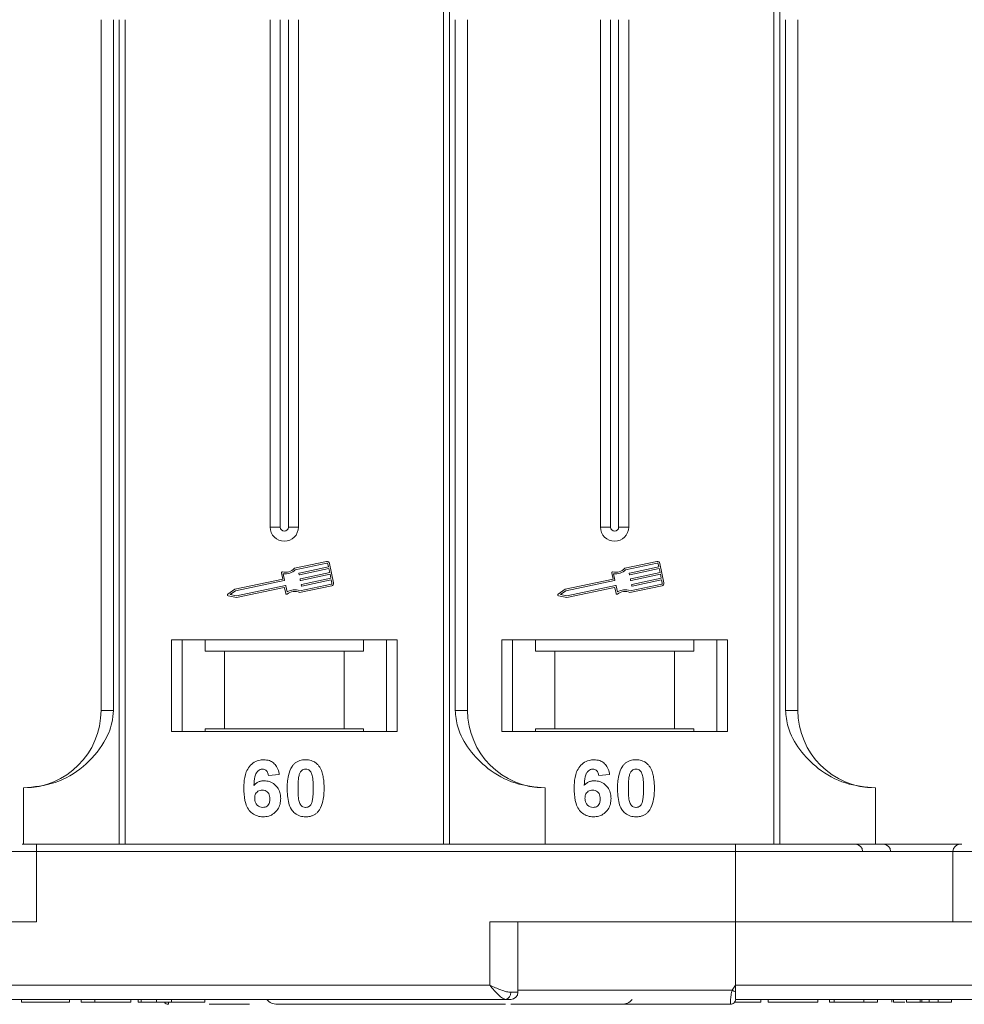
# Model space of a CAD drawing. Header units: millimetres. Extents: x 506 to 1981, y 649 to 1682.
# Tile 10 of 86: x 1162 to 1229, y 885 to 955. Entities that reach past the tile are written whole.
import ezdxf

# ---------------------------------------------------------------- set-up
doc = ezdxf.new("R2010")
doc.units = ezdxf.units.MM

msp = doc.modelspace()

# ---------------------------------------------------------------- linework, layer by layer
at = {"color": 7, "linetype": 'Continuous', "lineweight": 15}
for p, q in [((1191.95, 1013.119), (1191.95, 954.619)), ((1192.369, 954.619), (1192.369, 1013.119)), ((1215.38, 1013.119), (1215.38, 954.619)), ((1215.799, 954.619), (1215.799, 1013.119)), ((1167.662, 954.619), (1167.662, 905.619)), ((1168.547, 905.619), (1168.547, 954.619)), ((1168.955, 954.619), (1168.955, 896.119)), ((1169.374, 896.119), (1169.374, 954.619)), ((1179.662, 954.619), (1179.662, 918.619)), ((1180.377, 954.619), (1180.377, 918.619)), ((1180.947, 918.619), (1180.947, 954.619)), ((1181.662, 918.619), (1181.662, 954.619)), ((1191.95, 954.619), (1191.95, 896.119)), ((1192.369, 896.119), (1192.369, 954.619)), ((1192.777, 954.619), (1192.777, 905.619)), ((1193.662, 905.619), (1193.662, 954.619)), ((1203.091, 954.619), (1203.091, 918.619)), ((1203.806, 954.619), (1203.806, 918.619)), ((1204.376, 918.619), (1204.376, 954.619)), ((1205.091, 918.619), (1205.091, 954.619)), ((1215.38, 954.619), (1215.38, 896.119)), ((1215.799, 896.119), (1215.799, 954.619)), ((1216.206, 954.619), (1216.206, 905.619)), ((1217.091, 905.619), (1217.091, 954.619)), ((1180.377, 918.619), (1179.662, 918.619)), ((1181.662, 918.619), (1180.947, 918.619)), ((1203.806, 918.619), (1203.091, 918.619)), ((1205.091, 918.619), (1204.376, 918.619)), ((1183.658, 916.186), (1181.38, 915.704)), ((1183.683, 916.071), (1181.44, 915.597)), ((1181.718, 915.356), (1183.801, 915.796)), ((1183.801, 915.796), (1183.752, 916.025)), ((1184.158, 914.671), (1183.867, 916.05)), ((1207.088, 916.186), (1204.809, 915.704)), ((1207.112, 916.071), (1204.869, 915.597)), ((1205.148, 915.356), (1207.23, 915.796)), ((1207.23, 915.796), (1207.182, 916.025)), ((1207.588, 914.671), (1207.297, 916.05)), ((1180.458, 915.373), (1180.551, 914.929)), ((1180.591, 915.311), (1180.685, 914.867)), ((1181.708, 915.263), (1181.696, 915.321)), ((1183.825, 915.681), (1181.742, 915.241)), ((1181.803, 914.953), (1183.886, 915.393)), ((1183.91, 915.278), (1181.827, 914.838)), ((1183.886, 915.393), (1183.825, 915.681)), ((1183.971, 914.991), (1183.91, 915.278)), ((1203.887, 915.373), (1203.981, 914.929)), ((1204.02, 915.311), (1204.114, 914.867)), ((1205.137, 915.263), (1205.125, 915.321)), ((1207.255, 915.681), (1205.172, 915.241)), ((1205.233, 914.953), (1207.315, 915.393)), ((1207.34, 915.278), (1205.257, 914.838)), ((1207.315, 915.393), (1207.255, 915.681)), ((1207.4, 914.991), (1207.34, 915.278)), ((1180.551, 914.929), (1177.153, 914.211)), ((1180.662, 914.832), (1177.201, 914.101)), ((1177.273, 913.756), (1180.735, 914.488)), ((1177.274, 913.636), (1180.644, 914.348)), ((1180.77, 914.465), (1180.863, 914.021)), ((1181.744, 913.981), (1184.023, 914.462)), ((1181.756, 914.103), (1183.998, 914.577)), ((1181.793, 914.861), (1181.781, 914.919)), ((1181.878, 914.459), (1181.866, 914.516)), ((1181.888, 914.551), (1183.971, 914.991)), ((1183.995, 914.876), (1181.912, 914.436)), ((1184.044, 914.646), (1183.995, 914.876)), ((1203.981, 914.929), (1200.582, 914.211)), ((1204.091, 914.832), (1200.63, 914.101)), ((1200.703, 913.756), (1204.164, 914.488)), ((1200.704, 913.636), (1204.074, 914.348)), ((1204.199, 914.465), (1204.293, 914.021)), ((1205.173, 913.981), (1207.452, 914.462)), ((1205.185, 914.103), (1207.428, 914.577)), ((1205.222, 914.861), (1205.21, 914.919)), ((1205.307, 914.459), (1205.295, 914.516)), ((1205.318, 914.551), (1207.4, 914.991)), ((1207.424, 914.876), (1205.342, 914.436)), ((1207.473, 914.646), (1207.424, 914.876)), ((1177.153, 914.211), (1176.651, 913.86)), ((1176.673, 913.754), (1177.274, 913.636)), ((1177.201, 914.101), (1176.831, 913.843)), ((1176.831, 913.843), (1177.273, 913.756)), ((1180.679, 914.326), (1180.767, 913.91)), ((1200.582, 914.211), (1200.08, 913.86)), ((1200.103, 913.754), (1200.704, 913.636)), ((1200.63, 914.101), (1200.261, 913.843)), ((1200.261, 913.843), (1200.703, 913.756)), ((1204.108, 914.326), (1204.196, 913.91)), ((1188.662, 910.619), (1172.662, 910.619)), ((1172.662, 910.619), (1172.662, 904.119)), ((1173.412, 904.119), (1173.412, 910.619)), ((1175.048, 910.619), (1175.048, 909.819)), ((1186.276, 909.819), (1186.276, 910.619)), ((1187.912, 910.619), (1187.912, 904.119)), ((1188.662, 904.119), (1188.662, 910.619)), ((1212.091, 910.619), (1196.091, 910.619)), ((1196.091, 910.619), (1196.091, 904.119)), ((1196.841, 904.119), (1196.841, 910.619)), ((1198.478, 910.619), (1198.478, 909.819)), ((1209.705, 909.819), (1209.705, 910.619)), ((1211.341, 910.619), (1211.341, 904.119)), ((1212.091, 904.119), (1212.091, 910.619)), ((1175.048, 909.819), (1176.412, 909.819)), ((1176.412, 909.819), (1176.412, 904.319)), ((1176.412, 909.819), (1184.912, 909.819)), ((1184.912, 904.319), (1184.912, 909.819)), ((1184.912, 909.819), (1186.276, 909.819)), ((1198.478, 909.819), (1199.841, 909.819)), ((1199.841, 909.819), (1199.841, 904.319)), ((1199.841, 909.819), (1208.341, 909.819)), ((1208.341, 904.319), (1208.341, 909.819)), ((1208.341, 909.819), (1209.705, 909.819)), ((1167.662, 905.619), (1168.547, 905.619)), ((1192.777, 905.619), (1193.662, 905.619)), ((1216.206, 905.619), (1217.091, 905.619)), ((1172.662, 904.119), (1188.662, 904.119)), ((1176.412, 904.319), (1175.048, 904.319)), ((1175.048, 904.119), (1175.048, 904.319)), ((1176.412, 904.319), (1184.912, 904.319)), ((1186.276, 904.319), (1184.912, 904.319)), ((1186.276, 904.319), (1186.276, 904.119)), ((1196.091, 904.119), (1212.091, 904.119)), ((1199.841, 904.319), (1198.478, 904.319)), ((1198.478, 904.119), (1198.478, 904.319)), ((1199.841, 904.319), (1208.341, 904.319)), ((1209.705, 904.319), (1208.341, 904.319)), ((1209.705, 904.319), (1209.705, 904.119)), ((1180.303, 901.075), (1179.534, 900.991)), ((1203.732, 901.075), (1202.963, 900.991)), ((1162.162, 896.119), (1162.162, 900.119)), ((1199.162, 900.119), (1199.162, 896.119)), ((1222.591, 900.119), (1222.591, 896.119)), ((1161.09, 895.619), (1163.09, 895.619)), ((1163.09, 895.619), (1163.09, 896.119)), ((1212.662, 896.119), (1163.09, 896.119)), ((1163.09, 890.619), (1163.09, 895.619)), ((1163.09, 895.619), (1212.662, 895.619)), ((1212.662, 895.619), (1212.662, 896.119)), ((1212.662, 895.619), (1212.662, 890.619)), ((1212.662, 895.619), (1228.09, 895.619)), ((1228.09, 895.619), (1228.09, 890.619)), ((1228.09, 895.619), (1230.09, 895.619)), ((1145.662, 890.619), (1163.09, 890.619)), ((1212.662, 890.619), (1195.234, 890.619)), ((1195.234, 890.619), (1195.234, 886.119)), ((1197.234, 885.619), (1197.234, 890.619)), ((1212.662, 886.119), (1212.662, 890.619)), ((1212.662, 890.619), (1230.09, 890.619)), ((1195.234, 886.119), (1145.662, 886.119)), ((1197.234, 885.769), (1212.428, 885.769)), ((1212.428, 885.769), (1212.662, 886.119)), ((1262.234, 886.119), (1212.662, 886.119)), ((1145.662, 885.119), (1170.29, 885.119)), ((1145.662, 885.119), (1196.352, 885.119)), ((1162.021, 885.119), (1162.021, 884.919)), ((1165.418, 885.119), (1165.418, 884.919)), ((1166.252, 885.119), (1166.252, 884.919)), ((1167.213, 885.119), (1167.213, 884.919)), ((1169.777, 885.119), (1169.777, 884.919)), ((1170.29, 885.119), (1170.29, 884.919)), ((1170.514, 885.119), (1170.514, 884.919)), ((1171.601, 885.119), (1171.601, 884.919)), ((1172.655, 885.119), (1172.655, 884.919)), ((1175.034, 885.119), (1175.034, 884.919)), ((1196.724, 885.619), (1197.234, 885.619)), ((1212.662, 885.121), (1212.662, 885.119)), ((1212.662, 885.119), (1263.352, 885.119)), ((1212.662, 885.119), (1237.29, 885.119)), ((1214.463, 885.119), (1214.463, 884.919)), ((1214.976, 884.919), (1214.976, 885.119)), ((1218.502, 885.119), (1218.502, 884.919)), ((1219.335, 885.119), (1219.335, 884.919)), ((1219.656, 885.119), (1219.656, 884.919)), ((1221.771, 884.919), (1221.771, 885.119)), ((1222.732, 885.119), (1222.732, 884.919)), ((1223.758, 885.119), (1223.758, 884.919)), ((1223.867, 885.119), (1223.867, 884.919)), ((1224.79, 885.119), (1224.79, 884.919)), ((1225.752, 885.119), (1225.752, 884.919)), ((1225.882, 885.119), (1225.882, 884.919)), ((1226.397, 885.119), (1226.397, 884.919)), ((1227.034, 885.119), (1227.034, 884.919)), ((1227.995, 885.119), (1227.995, 884.919)), ((1162.021, 884.919), (1165.418, 884.919)), ((1166.252, 884.919), (1167.213, 884.919)), ((1167.213, 884.919), (1169.777, 884.919)), ((1172.441, 884.769), (1172.441, 884.769)), ((1212.312, 884.769), (1212.312, 884.769)), ((1214.976, 884.919), (1218.502, 884.919)), ((1219.335, 884.919), (1219.656, 884.919)), ((1219.656, 884.919), (1221.771, 884.919)), ((1221.771, 884.919), (1222.732, 884.919)), ((1225.752, 884.919), (1224.79, 884.919)), ((1227.034, 884.919), (1227.995, 884.919))]:
    msp.add_line(p, q, dxfattribs=at)
for centre, radius, start, end in [((1180.662, 918.619), 1, 180, 0), ((1180.662, 918.619), 0.285, 180, 0), ((1204.091, 918.619), 1, 180, 0), ((1204.091, 918.619), 0.285, 180, 0), ((1183.695, 916.013), 0.176, 11.9297, 101.9297), ((1183.695, 916.013), 0.0587, 11.9297, 101.9297), ((1207.124, 916.013), 0.176, 11.9297, 101.9297), ((1207.124, 916.013), 0.0587, 11.9297, 101.9297), ((1180.515, 915.386), 0.0587, 76.41469, 191.9297), ((1180.734, 916.291), 0.873, 256.41469, 317.74736), ((1180.734, 916.291), 0.99, 261.69305, 315.48899), ((1181.724, 915.327), 0.0294, 101.9297, 191.9297), ((1181.736, 915.269), 0.0294, 191.9297, 281.9297), ((1203.945, 915.386), 0.0587, 76.41469, 191.9297), ((1204.163, 916.291), 0.873, 256.41469, 317.74736), ((1204.163, 916.291), 0.99, 261.69305, 315.48899), ((1205.154, 915.327), 0.0294, 101.9297, 191.9297), ((1205.166, 915.269), 0.0294, 191.9297, 281.9297), ((1180.65, 914.32), 0.0294, 11.9297, 101.9297), ((1180.656, 914.861), 0.0294, 281.9297, 11.9297), ((1180.741, 914.459), 0.0294, 11.9297, 101.9297), ((1181.809, 914.925), 0.0294, 101.9297, 191.9297), ((1181.821, 914.867), 0.0294, 191.9297, 281.9297), ((1181.894, 914.522), 0.0294, 101.9297, 191.9297), ((1181.906, 914.465), 0.0294, 191.9297, 281.9297), ((1183.986, 914.634), 0.0587, 281.9297, 11.9297), ((1183.986, 914.634), 0.176, 281.9297, 11.9297), ((1204.08, 914.32), 0.0294, 11.9297, 101.9297), ((1204.085, 914.861), 0.0294, 281.9297, 11.9297), ((1204.17, 914.459), 0.0294, 11.9297, 101.9297), ((1205.239, 914.925), 0.0294, 101.9297, 191.9297), ((1205.251, 914.867), 0.0294, 191.9297, 281.9297), ((1205.324, 914.522), 0.0294, 101.9297, 191.9297), ((1205.336, 914.465), 0.0294, 191.9297, 281.9297), ((1207.416, 914.634), 0.0587, 281.9297, 11.9297), ((1207.416, 914.634), 0.176, 281.9297, 11.9297), ((1176.684, 913.812), 0.0587, 124.95116, 258.90824), ((1180.824, 913.922), 0.0587, 191.9297, 307.44471), ((1181.391, 913.183), 0.873, 66.11204, 127.44471), ((1181.391, 913.183), 0.99, 68.37041, 122.16635), ((1200.114, 913.812), 0.0587, 124.95116, 258.90824), ((1204.254, 913.922), 0.0587, 191.9297, 307.44471), ((1204.82, 913.183), 0.873, 66.11204, 127.44471), ((1204.82, 913.183), 0.99, 68.37041, 122.16635), ((1162.162, 905.619), 5.5, 270, 0), ((1199.162, 905.619), 5.5, 180, 270), ((1222.591, 905.619), 5.5, 180, 270), ((1221.18, 895.619), 0.5, 0, 90), ((1223.163, 895.619), 0.5, 0, 90), ((1228.59, 895.619), 0.5, 90, 180), ((1248.206, 952.696), 75.89, 241.87179, 242.07191), ((1180.162, 885.769), 1, 221.2946, 270), ((1196.277, 885.563), 0.451, 279.5202, 7.08135), ((1196.734, 885.619), 0.5, 270, 0), ((1204.591, 885.769), 1, 270, 319.04573), ((1212.312, 885.119), 0.35, 269.99809, 359.99965), ((1172.441, 885.119), 0.35, 215.64347, 270.00182)]:
    msp.add_arc(centre, radius, start, end, dxfattribs=at)
for points, knots in [([(1162.162, 900.119), (1162.922, 900.195), (1164.442, 900.348), (1166.464, 901.538), (1167.796, 903.088), (1168.456, 904.533), (1168.523, 905.325), (1168.547, 905.619)], [0, 0, 0, 0, 0.249096, 0.498243, 0.745205, 0.90541, 1, 1, 1, 1]), ([(1192.777, 905.619), (1192.82, 905.228), (1192.931, 904.23), (1193.755, 902.775), (1195.125, 901.363), (1196.99, 900.326), (1198.441, 900.188), (1199.162, 900.119)], [0, 0, 0, 0, 0.125713, 0.321276, 0.524466, 0.763484, 1, 1, 1, 1]), ([(1216.206, 905.619), (1216.25, 905.228), (1216.361, 904.23), (1217.184, 902.775), (1218.554, 901.363), (1220.42, 900.326), (1221.87, 900.188), (1222.591, 900.119)], [0, 0, 0, 0, 0.125713, 0.321276, 0.524466, 0.763484, 1, 1, 1, 1]), ([(1177.79, 900.065), (1177.793, 900.198), (1177.802, 900.6), (1177.892, 901.156), (1178.171, 901.664), (1178.517, 901.967), (1178.887, 902.105), (1179.121, 902.115), (1179.205, 902.119)], [0, 0, 0, 0, 0.142337, 0.429127, 0.589943, 0.751205, 0.909895, 1, 1, 1, 1]), ([(1179.205, 902.119), (1179.341, 902.108), (1179.587, 902.089), (1179.9, 901.905), (1180.141, 901.628), (1180.257, 901.331), (1180.293, 901.132), (1180.303, 901.075)], [0, 0, 0, 0, 0.242691, 0.439002, 0.635006, 0.895059, 1, 1, 1, 1]), ([(1181.263, 901.713), (1181.307, 901.763), (1181.397, 901.865), (1181.566, 901.98), (1181.755, 902.063), (1181.924, 902.101), (1182.066, 902.116), (1182.138, 902.118), (1182.175, 902.119)], [0, 0, 0, 0, 0.193776, 0.3936, 0.587864, 0.788908, 0.894169, 1, 1, 1, 1]), ([(1182.175, 902.119), (1182.242, 902.117), (1182.376, 902.112), (1182.574, 902.068), (1182.765, 901.991), (1182.91, 901.892), (1183.017, 901.794), (1183.065, 901.737), (1183.09, 901.708)], [0, 0, 0, 0, 0.192627, 0.388684, 0.582013, 0.783201, 0.891038, 1, 1, 1, 1]), ([(1201.22, 900.065), (1201.223, 900.198), (1201.231, 900.6), (1201.322, 901.156), (1201.6, 901.664), (1201.947, 901.967), (1202.317, 902.105), (1202.55, 902.115), (1202.635, 902.119)], [0, 0, 0, 0, 0.142337, 0.429127, 0.589943, 0.751205, 0.909895, 1, 1, 1, 1]), ([(1202.635, 902.119), (1202.771, 902.108), (1203.017, 902.089), (1203.329, 901.905), (1203.57, 901.628), (1203.686, 901.331), (1203.722, 901.132), (1203.732, 901.075)], [0, 0, 0, 0, 0.242691, 0.439002, 0.635006, 0.895059, 1, 1, 1, 1]), ([(1204.692, 901.713), (1204.737, 901.763), (1204.827, 901.865), (1204.996, 901.98), (1205.184, 902.063), (1205.354, 902.101), (1205.495, 902.116), (1205.568, 902.118), (1205.604, 902.119)], [0, 0, 0, 0, 0.193776, 0.3936, 0.587864, 0.788908, 0.894169, 1, 1, 1, 1]), ([(1205.604, 902.119), (1205.671, 902.117), (1205.806, 902.112), (1206.004, 902.068), (1206.194, 901.991), (1206.339, 901.892), (1206.446, 901.794), (1206.495, 901.737), (1206.519, 901.708)], [0, 0, 0, 0, 0.192627, 0.388684, 0.582013, 0.783201, 0.891038, 1, 1, 1, 1]), ([(1179.107, 901.452), (1179.053, 901.447), (1178.944, 901.436), (1178.792, 901.336), (1178.65, 901.164), (1178.542, 900.802), (1178.518, 900.502), (1178.501, 900.297)], [0, 0, 0, 0, 0.112049, 0.22438, 0.370115, 0.570276, 1, 1, 1, 1]), ([(1179.534, 900.991), (1179.521, 901.068), (1179.502, 901.19), (1179.411, 901.335), (1179.306, 901.416), (1179.198, 901.448), (1179.132, 901.451), (1179.107, 901.452)], [0, 0, 0, 0, 0.33384, 0.5245467, 0.7163724, 0.8918244, 1, 1, 1, 1]), ([(1180.867, 900.1), (1180.869, 900.233), (1180.874, 900.536), (1180.947, 901.064), (1181.088, 901.484), (1181.246, 901.69), (1181.263, 901.713)], [0, 0, 0, 0, 0.237381, 0.538918, 0.949082, 1, 1, 1, 1]), ([(1181.722, 901.06), (1181.746, 901.129), (1181.784, 901.241), (1181.892, 901.367), (1182.016, 901.433), (1182.115, 901.45), (1182.168, 901.452), (1182.175, 901.452)], [0, 0, 0, 0, 0.334804, 0.542561, 0.750382, 0.970721, 1, 1, 1, 1]), ([(1182.175, 901.452), (1182.232, 901.446), (1182.333, 901.436), (1182.462, 901.362), (1182.572, 901.221), (1182.672, 900.95), (1182.708, 900.554), (1182.712, 900.247), (1182.713, 900.092)], [0, 0, 0, 0, 0.105646, 0.186221, 0.267042, 0.431541, 0.712708, 1, 1, 1, 1]), ([(1183.09, 901.708), (1183.129, 901.654), (1183.209, 901.544), (1183.314, 901.312), (1183.404, 901.017), (1183.454, 900.686), (1183.479, 900.376), (1183.481, 900.187), (1183.482, 900.092)], [0, 0, 0, 0, 0.118432, 0.239329, 0.449434, 0.664178, 0.83182, 1, 1, 1, 1]), ([(1202.536, 901.452), (1202.482, 901.447), (1202.374, 901.436), (1202.222, 901.336), (1202.08, 901.164), (1201.971, 900.802), (1201.947, 900.502), (1201.93, 900.297)], [0, 0, 0, 0, 0.112049, 0.22438, 0.370115, 0.570276, 1, 1, 1, 1]), ([(1202.963, 900.991), (1202.951, 901.068), (1202.931, 901.19), (1202.841, 901.335), (1202.735, 901.416), (1202.627, 901.448), (1202.561, 901.451), (1202.536, 901.452)], [0, 0, 0, 0, 0.33384, 0.5245467, 0.7163724, 0.8918244, 1, 1, 1, 1]), ([(1204.297, 900.1), (1204.299, 900.233), (1204.304, 900.536), (1204.376, 901.064), (1204.517, 901.484), (1204.675, 901.69), (1204.692, 901.713)], [0, 0, 0, 0, 0.237381, 0.538918, 0.949082, 1, 1, 1, 1]), ([(1205.152, 901.06), (1205.175, 901.129), (1205.213, 901.241), (1205.321, 901.367), (1205.445, 901.433), (1205.544, 901.45), (1205.598, 901.452), (1205.604, 901.452)], [0, 0, 0, 0, 0.334804, 0.542561, 0.750382, 0.970721, 1, 1, 1, 1]), ([(1205.604, 901.452), (1205.662, 901.446), (1205.763, 901.436), (1205.891, 901.362), (1206.002, 901.221), (1206.101, 900.95), (1206.138, 900.554), (1206.141, 900.247), (1206.143, 900.092)], [0, 0, 0, 0, 0.105646, 0.186221, 0.267042, 0.431541, 0.712708, 1, 1, 1, 1]), ([(1206.519, 901.708), (1206.559, 901.654), (1206.638, 901.544), (1206.744, 901.312), (1206.833, 901.017), (1206.883, 900.686), (1206.908, 900.376), (1206.911, 900.187), (1206.912, 900.092)], [0, 0, 0, 0, 0.118432, 0.239329, 0.449434, 0.664178, 0.83182, 1, 1, 1, 1]), ([(1178.501, 900.297), (1178.547, 900.345), (1178.642, 900.443), (1178.787, 900.535), (1178.914, 900.584), (1179.013, 900.612), (1179.117, 900.628), (1179.188, 900.631), (1179.224, 900.632)], [0, 0, 0, 0, 0.243654, 0.49576, 0.617892, 0.741503, 0.870025, 1, 1, 1, 1]), ([(1179.224, 900.632), (1179.359, 900.619), (1179.632, 900.595), (1179.98, 900.379), (1180.246, 900.077), (1180.387, 899.724), (1180.4, 899.481), (1180.406, 899.372)], [0, 0, 0, 0, 0.210216, 0.421975, 0.620016, 0.831037, 1, 1, 1, 1]), ([(1181.636, 900.092), (1181.637, 900.158), (1181.638, 900.292), (1181.644, 900.473), (1181.654, 900.634), (1181.668, 900.777), (1181.686, 900.92), (1181.71, 901.013), (1181.722, 901.06)], [0, 0, 0, 0, 0.20527, 0.410616, 0.557148, 0.703844, 0.851475, 1, 1, 1, 1]), ([(1201.93, 900.297), (1201.977, 900.345), (1202.071, 900.443), (1202.217, 900.535), (1202.344, 900.584), (1202.443, 900.612), (1202.547, 900.628), (1202.618, 900.631), (1202.653, 900.632)], [0, 0, 0, 0, 0.243654, 0.49576, 0.617892, 0.741503, 0.870025, 1, 1, 1, 1]), ([(1202.653, 900.632), (1202.789, 900.619), (1203.061, 900.595), (1203.409, 900.379), (1203.675, 900.077), (1203.817, 899.724), (1203.829, 899.481), (1203.835, 899.372)], [0, 0, 0, 0, 0.210216, 0.421975, 0.620016, 0.831037, 1, 1, 1, 1]), ([(1205.066, 900.092), (1205.066, 900.158), (1205.067, 900.292), (1205.073, 900.473), (1205.083, 900.634), (1205.097, 900.777), (1205.116, 900.92), (1205.14, 901.013), (1205.152, 901.06)], [0, 0, 0, 0, 0.20527, 0.410616, 0.557148, 0.703844, 0.851475, 1, 1, 1, 1]), ([(1179.148, 898.068), (1179.012, 898.078), (1178.741, 898.1), (1178.381, 898.301), (1178.089, 898.606), (1177.849, 899.142), (1177.794, 899.652), (1177.791, 900.007), (1177.79, 900.065)], [0, 0, 0, 0, 0.148269, 0.297647, 0.442421, 0.607851, 0.935658, 1, 1, 1, 1]), ([(1178.559, 899.39), (1178.564, 899.472), (1178.572, 899.608), (1178.663, 899.778), (1178.786, 899.886), (1178.934, 899.955), (1179.042, 899.962), (1179.094, 899.965)], [0, 0, 0, 0, 0.2767209, 0.4568705, 0.6370074, 0.8240683, 1, 1, 1, 1]), ([(1179.094, 899.965), (1179.162, 899.96), (1179.287, 899.95), (1179.447, 899.856), (1179.566, 899.72), (1179.628, 899.536), (1179.633, 899.403), (1179.636, 899.333)], [0, 0, 0, 0, 0.213757, 0.394944, 0.576585, 0.777311, 1, 1, 1, 1]), ([(1182.175, 898.068), (1182.04, 898.078), (1181.768, 898.098), (1181.414, 898.296), (1181.126, 898.61), (1180.892, 899.221), (1180.877, 899.741), (1180.867, 900.1)], [0, 0, 0, 0, 0.1475277, 0.2965695, 0.43214, 0.6087374, 1, 1, 1, 1]), ([(1182.175, 898.734), (1182.107, 898.742), (1181.997, 898.755), (1181.868, 898.842), (1181.765, 898.992), (1181.672, 899.264), (1181.642, 899.654), (1181.638, 899.945), (1181.636, 900.092)], [0, 0, 0, 0, 0.125351, 0.202197, 0.279182, 0.459742, 0.727968, 1, 1, 1, 1]), ([(1182.713, 900.092), (1182.713, 900.025), (1182.712, 899.892), (1182.706, 899.711), (1182.696, 899.55), (1182.682, 899.408), (1182.663, 899.266), (1182.639, 899.173), (1182.628, 899.127)], [0, 0, 0, 0, 0.205942, 0.411959, 0.558149, 0.704502, 0.851801, 1, 1, 1, 1]), ([(1183.482, 900.092), (1183.48, 899.958), (1183.475, 899.655), (1183.405, 899.135), (1183.267, 898.712), (1183.109, 898.504), (1183.087, 898.474)], [0, 0, 0, 0, 0.236629, 0.537361, 0.932986, 1, 1, 1, 1]), ([(1202.577, 898.068), (1202.442, 898.078), (1202.17, 898.1), (1201.81, 898.301), (1201.519, 898.606), (1201.278, 899.142), (1201.224, 899.652), (1201.22, 900.007), (1201.22, 900.065)], [0, 0, 0, 0, 0.148269, 0.297647, 0.442421, 0.607851, 0.935658, 1, 1, 1, 1]), ([(1201.989, 899.39), (1201.994, 899.472), (1202.002, 899.608), (1202.093, 899.778), (1202.215, 899.886), (1202.364, 899.955), (1202.471, 899.962), (1202.523, 899.965)], [0, 0, 0, 0, 0.2767209, 0.4568705, 0.6370074, 0.8240683, 1, 1, 1, 1]), ([(1202.523, 899.965), (1202.591, 899.96), (1202.716, 899.95), (1202.876, 899.856), (1202.996, 899.72), (1203.058, 899.536), (1203.063, 899.403), (1203.066, 899.333)], [0, 0, 0, 0, 0.213757, 0.394944, 0.576585, 0.777311, 1, 1, 1, 1]), ([(1205.604, 898.068), (1205.469, 898.078), (1205.197, 898.098), (1204.843, 898.296), (1204.555, 898.61), (1204.322, 899.221), (1204.307, 899.741), (1204.297, 900.1)], [0, 0, 0, 0, 0.1475277, 0.2965695, 0.43214, 0.6087374, 1, 1, 1, 1]), ([(1205.604, 898.734), (1205.536, 898.742), (1205.426, 898.755), (1205.297, 898.842), (1205.194, 898.992), (1205.101, 899.264), (1205.072, 899.654), (1205.068, 899.945), (1205.066, 900.092)], [0, 0, 0, 0, 0.125351, 0.202197, 0.279182, 0.459742, 0.727968, 1, 1, 1, 1]), ([(1206.143, 900.092), (1206.142, 900.025), (1206.141, 899.892), (1206.135, 899.711), (1206.125, 899.55), (1206.111, 899.408), (1206.093, 899.266), (1206.069, 899.173), (1206.057, 899.127)], [0, 0, 0, 0, 0.205942, 0.411959, 0.558149, 0.704502, 0.851801, 1, 1, 1, 1]), ([(1206.912, 900.092), (1206.91, 899.958), (1206.905, 899.655), (1206.834, 899.135), (1206.696, 898.712), (1206.539, 898.504), (1206.516, 898.474)], [0, 0, 0, 0, 0.236629, 0.537361, 0.932986, 1, 1, 1, 1]), ([(1179.132, 898.734), (1179.065, 898.741), (1178.928, 898.756), (1178.752, 898.873), (1178.626, 899.03), (1178.568, 899.213), (1178.562, 899.332), (1178.559, 899.39)], [0, 0, 0, 0, 0.207905, 0.419981, 0.630626, 0.821735, 1, 1, 1, 1]), ([(1179.636, 899.333), (1179.632, 899.247), (1179.626, 899.109), (1179.553, 898.93), (1179.442, 898.821), (1179.298, 898.748), (1179.191, 898.739), (1179.132, 898.734)], [0, 0, 0, 0, 0.2886974, 0.4635526, 0.6399417, 0.8018084, 1, 1, 1, 1]), ([(1180.406, 899.372), (1180.398, 899.238), (1180.382, 898.968), (1180.216, 898.586), (1179.931, 898.287), (1179.558, 898.096), (1179.285, 898.077), (1179.148, 898.068)], [0, 0, 0, 0, 0.1978309, 0.3972998, 0.5989102, 0.7987412, 1, 1, 1, 1]), ([(1182.628, 899.127), (1182.604, 899.058), (1182.566, 898.946), (1182.459, 898.821), (1182.337, 898.755), (1182.238, 898.737), (1182.183, 898.735), (1182.175, 898.734)], [0, 0, 0, 0, 0.3336776, 0.5404125, 0.7472639, 0.9612091, 1, 1, 1, 1]), ([(1202.562, 898.734), (1202.494, 898.741), (1202.357, 898.756), (1202.182, 898.873), (1202.055, 899.03), (1201.997, 899.213), (1201.992, 899.332), (1201.989, 899.39)], [0, 0, 0, 0, 0.207905, 0.419981, 0.630626, 0.821735, 1, 1, 1, 1]), ([(1203.066, 899.333), (1203.062, 899.247), (1203.055, 899.109), (1202.982, 898.93), (1202.872, 898.821), (1202.728, 898.748), (1202.621, 898.739), (1202.562, 898.734)], [0, 0, 0, 0, 0.2886974, 0.4635526, 0.6399417, 0.8018084, 1, 1, 1, 1]), ([(1203.835, 899.372), (1203.827, 899.238), (1203.812, 898.968), (1203.646, 898.586), (1203.361, 898.287), (1202.987, 898.096), (1202.714, 898.077), (1202.577, 898.068)], [0, 0, 0, 0, 0.1978309, 0.3972998, 0.5989102, 0.7987412, 1, 1, 1, 1]), ([(1206.057, 899.127), (1206.034, 899.058), (1205.996, 898.946), (1205.888, 898.821), (1205.766, 898.755), (1205.667, 898.737), (1205.613, 898.735), (1205.604, 898.734)], [0, 0, 0, 0, 0.3336776, 0.5404125, 0.7472639, 0.9612091, 1, 1, 1, 1]), ([(1183.087, 898.474), (1183.042, 898.424), (1182.952, 898.322), (1182.783, 898.206), (1182.595, 898.123), (1182.425, 898.085), (1182.284, 898.07), (1182.211, 898.068), (1182.175, 898.068)], [0, 0, 0, 0, 0.193769, 0.393564, 0.587886, 0.789131, 0.894283, 1, 1, 1, 1]), ([(1206.516, 898.474), (1206.472, 898.424), (1206.382, 898.322), (1206.213, 898.206), (1206.024, 898.123), (1205.855, 898.085), (1205.713, 898.07), (1205.641, 898.068), (1205.604, 898.068)], [0, 0, 0, 0, 0.193769, 0.393564, 0.587886, 0.789131, 0.894283, 1, 1, 1, 1]), ([(1163.09, 896.119), (1162.932, 896.119), (1162.606, 896.119), (1162.245, 896.119), (1162.102, 896.119), (1162.069, 896.119)], [0, 0, 0, 0, 0.421218, 0.866389, 1, 1, 1, 1]), ([(1228.719, 896.119), (1228.429, 896.119), (1227.184, 896.119), (1224.537, 896.119), (1220.815, 896.119), (1216.727, 896.119), (1214.003, 896.119), (1212.662, 896.119)], [0, 0, 0, 0, 0.060519, 0.259148, 0.513188, 0.76031, 1, 1, 1, 1]), ([(1196.352, 885.119), (1196.284, 885.136), (1196.14, 885.172), (1195.861, 885.422), (1195.551, 885.751), (1195.339, 885.996), (1195.234, 886.119)], [0, 0, 0, 0, 0.23435, 0.498195, 0.748869, 1, 1, 1, 1]), ([(1195.234, 886.119), (1195.503, 886.003), (1195.921, 885.822), (1196.42, 885.65), (1196.629, 885.629), (1196.724, 885.619)], [0, 0, 0, 0, 0.498413, 0.772928, 1, 1, 1, 1]), ([(1212.312, 884.769), (1212.312, 884.776), (1212.311, 884.79), (1212.312, 884.893), (1212.314, 885.038), (1212.325, 885.222), (1212.345, 885.405), (1212.374, 885.591), (1212.411, 885.713), (1212.428, 885.769)], [0, 0, 0, 0, 0.172016, 0.312756, 0.499599, 0.630391, 0.758026, 0.889228, 1, 1, 1, 1]), ([(1212.662, 885.644), (1212.662, 885.552), (1212.662, 885.367), (1212.662, 885.205), (1212.662, 885.175), (1212.662, 885.166)], [0, 0, 0, 0, 0.412979, 0.825987, 1, 1, 1, 1]), ([(1170.29, 884.919), (1170.291, 884.919), (1170.292, 884.919), (1170.306, 884.919), (1170.331, 884.919), (1170.372, 884.919), (1170.429, 884.919), (1170.485, 884.919), (1170.514, 884.919)], [0, 0, 0, 0, 0.1539502, 0.3081809, 0.478699, 0.6499612, 0.8242026, 1, 1, 1, 1]), ([(1170.514, 884.919), (1170.573, 884.919), (1170.693, 884.919), (1171.01, 884.919), (1171.331, 884.919), (1171.572, 884.919), (1171.601, 884.919)], [0, 0, 0, 0, 0.250896, 0.502166, 0.940512, 1, 1, 1, 1]), ([(1171.601, 884.919), (1171.663, 884.919), (1171.788, 884.919), (1171.972, 884.919), (1172.147, 884.919), (1172.315, 884.919), (1172.484, 884.919), (1172.598, 884.919), (1172.655, 884.919)], [0, 0, 0, 0, 0.185429, 0.37219, 0.527708, 0.683877, 0.841678, 1, 1, 1, 1]), ([(1172.441, 884.89), (1172.442, 884.858), (1172.442, 884.787), (1172.442, 884.776), (1172.441, 884.769)], [0, 0, 0, 0, 0.449984, 1, 1, 1, 1]), ([(1172.655, 884.919), (1172.788, 884.919), (1173.192, 884.919), (1173.847, 884.919), (1174.465, 884.919), (1174.893, 884.919), (1175.024, 884.919), (1175.032, 884.919), (1175.034, 884.919)], [0, 0, 0, 0, 0.101398, 0.306996, 0.506144, 0.685262, 0.924557, 1, 1, 1, 1]), ([(1175.337, 884.769), (1175.682, 884.769), (1176.65, 884.769), (1177.594, 884.769), (1178.201, 884.769)], [0, 0, 0, 0, 0.3567195, 1, 1, 1, 1]), ([(1180.162, 884.769), (1180.208, 884.769), (1180.302, 884.769), (1181.072, 884.769), (1182.239, 884.769), (1183.71, 884.769), (1185.358, 884.769), (1187.296, 884.769), (1190.26, 884.769), (1193.313, 884.769), (1195.793, 884.769), (1196.352, 884.769)], [0, 0, 0, 0, 0.116114, 0.23577, 0.358733, 0.454818, 0.550887, 0.648986, 0.747068, 0.942991, 1, 1, 1, 1]), ([(1196.734, 884.769), (1196.985, 884.769), (1198.165, 884.769), (1200.711, 884.769), (1204.341, 884.769), (1208.334, 884.769), (1210.999, 884.769), (1212.312, 884.769)], [0, 0, 0, 0, 0.054031, 0.253851, 0.509638, 0.75851, 1, 1, 1, 1]), ([(1212.591, 884.919), (1212.821, 884.919), (1213.314, 884.919), (1213.903, 884.919), (1214.329, 884.919), (1214.454, 884.919), (1214.462, 884.919), (1214.463, 884.919)], [0, 0, 0, 0, 0.205315, 0.440495, 0.645988, 0.922246, 1, 1, 1, 1]), ([(1223.867, 884.919), (1223.921, 884.919), (1224.03, 884.919), (1224.312, 884.919), (1224.55, 884.919), (1224.665, 884.919)], [0, 0, 0, 0, 0.340796, 0.682573, 1, 1, 1, 1]), ([(1225.882, 884.919), (1225.863, 884.919), (1225.825, 884.919), (1225.797, 884.919), (1225.777, 884.919), (1225.765, 884.919), (1225.756, 884.919), (1225.753, 884.919), (1225.752, 884.919)], [0, 0, 0, 0, 0.193806, 0.393127, 0.544069, 0.695412, 0.847613, 1, 1, 1, 1]), ([(1226.397, 884.919), (1226.355, 884.919), (1226.271, 884.919), (1226.161, 884.919), (1226.067, 884.919), (1225.995, 884.919), (1225.932, 884.919), (1225.899, 884.919), (1225.882, 884.919)], [0, 0, 0, 0, 0.202387, 0.410907, 0.557829, 0.709472, 0.853224, 1, 1, 1, 1]), ([(1226.257, 884.919), (1226.27, 884.919), (1226.372, 884.919), (1226.442, 884.919), (1226.502, 884.919)], [0, 0, 0, 0, 0.13346, 1, 1, 1, 1]), ([(1227.034, 884.919), (1227.031, 884.919), (1227.026, 884.919), (1226.977, 884.919), (1226.886, 884.919), (1226.769, 884.919), (1226.602, 884.919), (1226.475, 884.919), (1226.397, 884.919)], [0, 0, 0, 0, 0.292027, 0.504854, 0.613905, 0.723685, 0.829816, 1, 1, 1, 1])]:
    msp.add_open_spline(points, degree=3, knots=knots, dxfattribs=at)
for points in [[(1212.662, 886.119), (1212.662, 886.036), (1212.662, 885.87), (1212.662, 885.72), (1212.662, 885.644)], [(1196.734, 885.119), (1196.716, 885.119), (1196.681, 885.119), (1196.461, 885.119), (1196.352, 885.119)]]:
    msp.add_open_spline(points, degree=3, dxfattribs=at)

doc.saveas('drawing.dxf')
